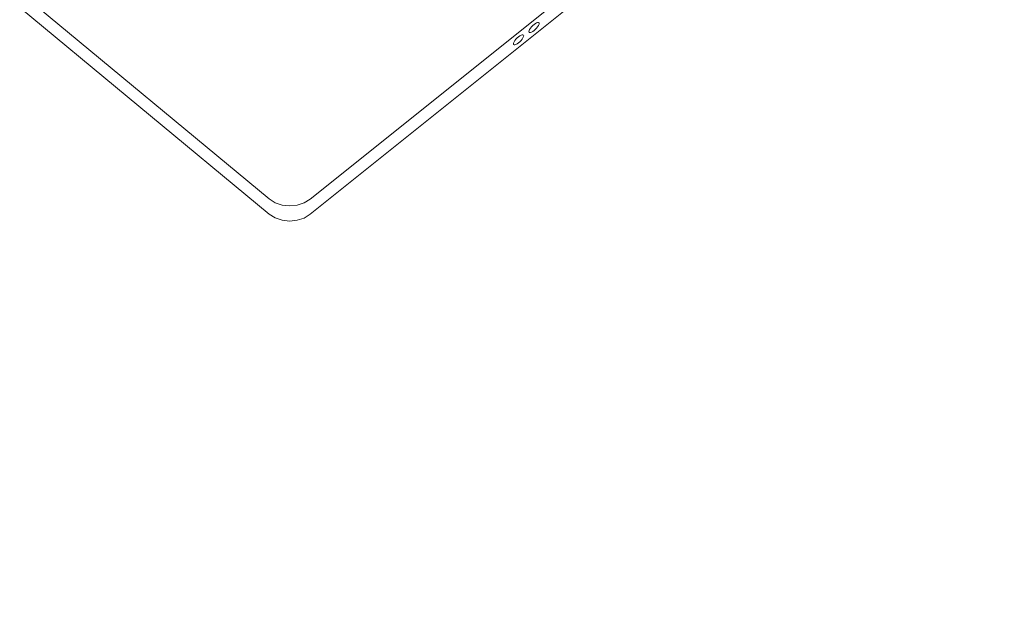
# Model space of a CAD drawing. Header units: millimetres. Extents: x -36631 to 27388, y -24993 to 6945.
# Tile 238 of 256: x -10583 to -10216, y -5051 to -4827. Entities that reach past the tile are written whole.
import ezdxf

# ---------------------------------------------------------------- set-up
doc = ezdxf.new("R2010")
doc.units = ezdxf.units.MM
doc.header["$MEASUREMENT"] = 0
doc.linetypes.add('Wipeout_Contour', pattern=[1000, 0, -1000])
doc.layers.add('Nuevo_08_E_Envans secs', color=7, linetype='Continuous')
doc.layers.add('Nuevo_09_EI_Mobiliari general', color=7, linetype='Continuous')
doc.layers.add('Nuevo_09_EI_Mobiliari general_Pluma_Nº__1', color=7, linetype='Continuous', lineweight=5)

# ---------------------------------------------------------------- blocks, each defined once
blk = doc.blocks.new('Elem Sección_203_1')
at = {"color": 254, "linetype": 'Wipeout_Contour', "lineweight": 0, "ltscale": 42836.053992}
blk.add_wipeout([(-10392.26, -3740.44), (-10397.41, -3743.49), (-8714.67, -5626.48), (-8709.52, -5623.43)], dxfattribs=at).dxf.layer = 'Nuevo_08_E_Envans secs'
at = {"color": 254, "linetype": 'Wipeout_Contour', "lineweight": 0, "ltscale": 42355.399281}
blk.add_wipeout([(-10294.27, -3662.11), (-10305.43, -3668.72), (-8606.45, -5569.87), (-8595.3, -5563.26)], dxfattribs=at).dxf.layer = 'Nuevo_08_E_Envans secs'
at = {"color": 254, "linetype": 'Wipeout_Contour', "lineweight": 0, "ltscale": 63602.827075}
blk.add_wipeout([(-10324.7, -3666.24), (-8609.5, -5585.56), (-8598.34, -5578.95), (-8606.45, -5569.87), (-10305.43, -3668.72), (-10313.54, -3659.64)], dxfattribs=at).dxf.layer = 'Nuevo_08_E_Envans secs'
at = {"color": 254, "linetype": 'Wipeout_Contour', "lineweight": 0, "ltscale": 53772.798042}
blk.add_wipeout([(-10384.77, -3701.82), (-10395.93, -3708.43), (-10387.81, -3717.51), (-8681.35, -5627.04), (-8670.2, -5620.44)], dxfattribs=at).dxf.layer = 'Nuevo_08_E_Envans secs'
at = {"color": 254, "linetype": 'Wipeout_Contour', "lineweight": 0, "ltscale": 42782.651219}
blk.add_wipeout([(-10387.81, -3717.51), (-10398.97, -3724.12), (-8692.51, -5633.65), (-8681.35, -5627.04)], dxfattribs=at).dxf.layer = 'Nuevo_08_E_Envans secs'
blk = doc.blocks.new('Elem Sección_213_1')
at = {"layer": 'Nuevo_09_EI_Mobiliari general_Pluma_Nº__1', "color": 7, "linetype": 'Continuous', "lineweight": 5}
for p, q in [((-10766.99, -4669.8), (-10489.79, -4899.29)), ((-10287.89, -4744.38), (-10474.54, -4893.76)), ((-10474.54, -4899.4), (-10287.89, -4750.01)), ((-10489.79, -4893.66), (-10609.5, -4794.55)), ((-10392.87, -4830.66), (-10393.07, -4831.08)), ((-10392.57, -4830.18), (-10392.87, -4830.66)), ((-10392.17, -4829.68), (-10392.57, -4830.18)), ((-10391.71, -4829.2), (-10392.17, -4829.68)), ((-10391.21, -4828.76), (-10391.71, -4829.2)), ((-10390.71, -4828.4), (-10391.21, -4828.76)), ((-10391.21, -4831.02), (-10390.71, -4830.58)), ((-10390.25, -4828.14), (-10390.71, -4828.4)), ((-10390.71, -4830.58), (-10390.25, -4830.1)), ((-10389.85, -4828), (-10390.25, -4828.14)), ((-10390.25, -4830.1), (-10389.85, -4829.6)), ((-10389.55, -4827.99), (-10389.85, -4828)), ((-10389.85, -4829.6), (-10389.55, -4829.12)), ((-10389.35, -4828.11), (-10389.55, -4827.99)), ((-10389.55, -4829.12), (-10389.35, -4828.69)), ((-10389.29, -4828.35), (-10389.35, -4828.11)), ((-10389.35, -4828.69), (-10389.29, -4828.35)), ((-10397.94, -4834.3), (-10398.34, -4834.8)), ((-10397.47, -4833.81), (-10397.94, -4834.3)), ((-10396.98, -4833.38), (-10397.47, -4833.81)), ((-10396.48, -4833.02), (-10396.98, -4833.38)), ((-10396.02, -4832.76), (-10396.48, -4833.02)), ((-10395.62, -4832.62), (-10396.02, -4832.76)), ((-10396.02, -4834.71), (-10395.62, -4834.21)), ((-10395.31, -4832.61), (-10395.62, -4832.62)), ((-10395.62, -4834.21), (-10395.31, -4833.74)), ((-10395.12, -4832.73), (-10395.31, -4832.61)), ((-10395.31, -4833.74), (-10395.12, -4833.31)), ((-10395.05, -4832.97), (-10395.12, -4832.73)), ((-10395.12, -4833.31), (-10395.05, -4832.97)), ((-10393.07, -4831.08), (-10393.13, -4831.43)), ((-10393.13, -4831.43), (-10393.07, -4831.67)), ((-10393.07, -4831.67), (-10392.87, -4831.78)), ((-10392.87, -4831.78), (-10392.57, -4831.77)), ((-10392.57, -4831.77), (-10392.17, -4831.63)), ((-10392.17, -4831.63), (-10391.71, -4831.38)), ((-10391.71, -4831.38), (-10391.21, -4831.02)), ((-10398.83, -4835.7), (-10398.9, -4836.04)), ((-10398.9, -4836.04), (-10398.83, -4836.28)), ((-10398.64, -4835.27), (-10398.83, -4835.7)), ((-10398.83, -4836.28), (-10398.64, -4836.4)), ((-10398.34, -4834.8), (-10398.64, -4835.27)), ((-10398.64, -4836.4), (-10398.34, -4836.39)), ((-10398.34, -4836.39), (-10397.94, -4836.25)), ((-10397.94, -4836.25), (-10397.47, -4835.99)), ((-10397.47, -4835.99), (-10396.98, -4835.63)), ((-10396.98, -4835.63), (-10396.48, -4835.19)), ((-10396.48, -4835.19), (-10396.02, -4834.71)), ((-10487.57, -4895.07), (-10489.79, -4893.66)), ((-10484.98, -4895.96), (-10487.57, -4895.07)), ((-10482.19, -4896.28), (-10484.98, -4895.96)), ((-10479.4, -4896), (-10482.19, -4896.28)), ((-10476.79, -4895.14), (-10479.4, -4896)), ((-10474.54, -4893.76), (-10476.79, -4895.14)), ((-10489.79, -4899.29), (-10487.57, -4900.7)), ((-10476.79, -4900.78), (-10474.54, -4899.4)), ((-10487.57, -4900.7), (-10484.98, -4901.6)), ((-10484.98, -4901.6), (-10482.19, -4901.92)), ((-10482.19, -4901.92), (-10479.4, -4901.64)), ((-10479.4, -4901.64), (-10476.79, -4900.78))]:
    blk.add_line(p, q, dxfattribs=at)

msp = doc.modelspace()

# ---------------------------------------------------------------- block references
at = {"layer": 'Nuevo_08_E_Envans secs', "lineweight": 0}
msp.add_blockref('Elem Sección_203_1', (0, 0), dxfattribs=at)

# ---------------------------------------------------------------- next in the draw order: block references
at = {"layer": 'Nuevo_09_EI_Mobiliari general', "lineweight": 0}
msp.add_blockref('Elem Sección_213_1', (0, 0), dxfattribs=at)

doc.saveas('drawing.dxf')
